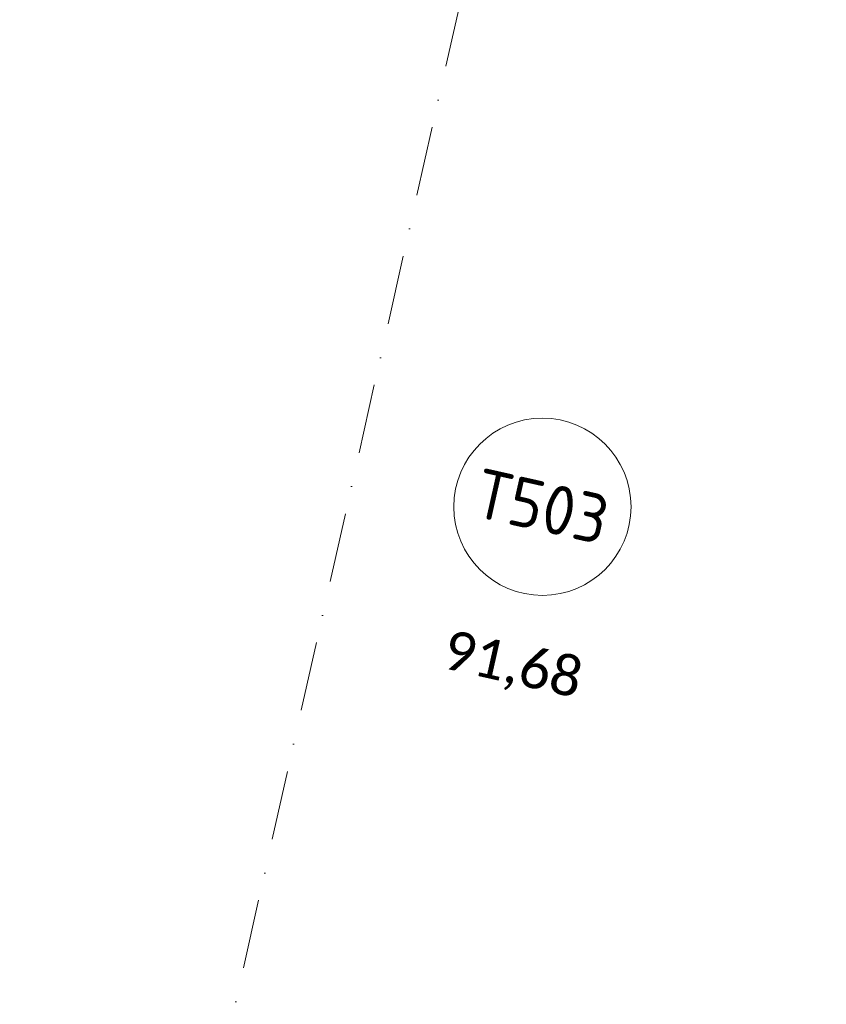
# Model space of a CAD drawing. Header units: millimetres. Extents: x -7218036 to -6934485, y 6013857 to 6210136.
# Tile 11 of 214: x -7191937 to -7187841, y 6138801 to 6143801. Entities that reach past the tile are written whole.
import ezdxf
from ezdxf.enums import TextEntityAlignment as Align

# ---------------------------------------------------------------- set-up
doc = ezdxf.new("R2010")
doc.units = ezdxf.units.MM
doc.header["$MEASUREMENT"] = 0
doc.linetypes.add('Штрихпунктирная', pattern=[670.277762, 352.777767, -176.388884, 0, -141.111112])
doc.layers.add('S - автостоянка.АР', color=7, linetype='Continuous')
doc.layers.add('АР-Чертеж-Оси_Осевые размеры.АР', color=7, linetype='Continuous')
for name, color, linetype, lineweight in [('АР-Чертеж-Оси_Осевые размеры.АР_Ном._пера__1', 7, 'Continuous', 0), ('АР-Чертеж-Оси_Осевые размеры.АР_Ном._пера__120', 7, 'Continuous', 0), ('Паспорта Зон Archicad_Ном._пера__1', 7, 'Continuous', 0)]:
    doc.layers.add(name, color=color, linetype=linetype, lineweight=lineweight)
doc.styles.add('РЎР“Р•РќР•Р\xa0Р\x98Р\xa0_РЎРўР\x98Р›Р¬_1', font='GOTHIC.TTF')
doc.styles.add('РЎР“Р•РќР•Р\xa0Р\x98Р\xa0_РЎРўР\x98Р›Р¬_2', font='calibri.ttf')
doc.styles.add('РЎР“Р•РќР•Р\xa0Р\x98Р\xa0_РЎРўР\x98Р›Р¬_4', font='GOST_Common.ttf')
doc.dimstyles.new('СГЕНЕРИР_СТИЛЬ__1', dxfattribs={"dimtxt": 400, "dimasz": 332.5, "dimexe": 0.18, "dimexo": 0.0625, "dimgap": 0, "dimtad": 1, "dimdec": 0, "dimzin": 0, "dimdsep": 46, "dimtxsty": 'РЎР“Р•РќР•Р\xa0Р\x98Р\xa0_РЎРўР\x98Р›Р¬_1', "dimblk": 'ARROWHEAD_6', "dimblk1": 'ARROWHEAD_6', "dimblk2": 'ARROWHEAD_6', "dimcen": 0.09, "dimse1": 1, "dimse2": 1, "dimclrd": 7, "dimclre": 7, "dimclrt": 7, "dimazin": 0, "dimtfac": 1, "dimtdec": 4, "dimtmove": 0, "dimatfit": 3, "dimfxl": 1, "dimtolj": 1, "dimtzin": 0, "dimarcsym": 0})

# ---------------------------------------------------------------- blocks, each defined once
blk = doc.blocks.new('Венткамера приточная_Т503_31_6', base_point=(-7183167.6, 6146116.7))
at = {"layer": 'Паспорта Зон Archicad_Ном._пера__1', "color": 7, "linetype": 'Continuous', "lineweight": 0}
blk.add_circle((-7189282.8, 6141327.5), 450, dxfattribs=at)
at = {"layer": 'Паспорта Зон Archicad_Ном._пера__1', "color": 7, "lineweight": 0, "style": 'РЎР“Р•РќР•Р\xa0Р\x98Р\xa0_РЎРўР\x98Р›Р¬_4'}
blk.add_attdef('ROOM_NUMBER', text='', height=250, rotation=347.3417, dxfattribs=at).set_placement((-7189282.8, 6141328.7), align=Align.MIDDLE_CENTER)
at = {"layer": 'Паспорта Зон Archicad_Ном._пера__1', "color": 7, "lineweight": 0, "style": 'РЎР“Р•РќР•Р\xa0Р\x98Р\xa0_РЎРўР\x98Р›Р¬_2'}
blk.add_attdef('ROOM_AREA', text='', height=200, rotation=347.3417, dxfattribs=at).set_placement((-7189085.5, 6140453.2), align=Align.MIDDLE_RIGHT)
blk = doc.blocks.new('Стандартный Маркер Сетки[233]_6', base_point=(-7177283.5, 6199173.2))
at = {"layer": 'АР-Чертеж-Оси_Осевые размеры.АР_Ном._пера__120', "color": 7, "linetype": 'Штрихпунктирная', "lineweight": 0}
blk.add_line((-7177502.7, 6198197.5), (-7192274.7, 6132425.5), dxfattribs=at)
at = {"layer": 'АР-Чертеж-Оси_Осевые размеры.АР_Ном._пера__120', "color": 7, "lineweight": 0, "style": 'РЎР“Р•РќР•Р\xa0Р\x98Р\xa0_РЎРўР\x98Р›Р¬_1'}
blk.add_attdef('AC_MarkerText_1', text='', height=350, rotation=347.3417, dxfattribs=at).set_placement((-7192533.5, 6131143.1), align=Align.TOP_CENTER)
blk = doc.blocks.new('*D1304', base_point=(-6566190.3, 6562677.8))
at = {"layer": 'АР-Чертеж-Оси_Осевые размеры.АР_Ном._пера__1', "color": 7, "linetype": 'Continuous', "lineweight": 0, "transparency": 16777216}
for p, q in [((-7209788.7, 6165856.5), (-7210693.8, 6161826.9)), ((-7210561.4, 6161617.8), (-7210826.2, 6162036)), ((-7211013.9, 6161898.8), (-7210373.6, 6161755)), ((-7210693.8, 6161826.9), (-7211313.9, 6159065.6)), ((-7211181.5, 6158856.6), (-7211446.3, 6159274.7)), ((-7211634.1, 6159137.6), (-7210993.8, 6158993.7)), ((-7211313.9, 6159065.6), (-7213187.5, 6150723.5))]:
    blk.add_line(p, q, dxfattribs=at)
at = {"layer": 'АР-Чертеж-Оси_Осевые размеры.АР_Ном._пера__1', "color": 7, "lineweight": 0, "transparency": 16777216, "insert": (-7211236.4, 6159776), "char_height": 400, "attachment_point": 7, "rotation": 77.3417, "style": 'РЎР“Р•РќР•Р\xa0Р\x98Р\xa0_РЎРўР\x98Р›Р¬_1'}
blk.add_mtext('\\A1;{\\pql;\\fCentury Gothic|b0|i0|c204|p0;\\W1.000000;2\xa0830}', dxfattribs=at)
blk = doc.blocks.new('ARROWHEAD_6')
at = {"color": 0, "linetype": 'Continuous', "lineweight": 0}
for p, q in [((-0.5, -0.5), (0.5, 0.5)), ((0, 0), (-1, 0))]:
    blk.add_line(p, q, dxfattribs=at)
blk = doc.blocks.new('*D1305', base_point=(-6566190.3, 6562677.8))
at = {"layer": 'АР-Чертеж-Оси_Осевые размеры.АР_Ном._пера__1', "color": 7, "linetype": 'Continuous', "lineweight": 0, "transparency": 16777216}
for p, q in [((-7211181.5, 6158856.6), (-7211446.3, 6159274.7)), ((-7211313.9, 6159065.6), (-7213187.5, 6150723.5)), ((-7213055.1, 6150514.4), (-7213319.9, 6150932.6)), ((-7213507.7, 6150795.4), (-7212867.4, 6150651.6)), ((-7213187.5, 6150723.5), (-7214816.8, 6143469.2))]:
    blk.add_line(p, q, dxfattribs=at)
at = {"layer": 'АР-Чертеж-Оси_Осевые размеры.АР_Ном._пера__1', "color": 7, "lineweight": 0, "transparency": 16777216, "insert": (-7212483.2, 6154224.3), "char_height": 400, "attachment_point": 7, "rotation": 77.3417, "style": 'РЎР“Р•РќР•Р\xa0Р\x98Р\xa0_РЎРўР\x98Р›Р¬_1'}
blk.add_mtext('\\A1;{\\pql;\\fCentury Gothic|b0|i0|c204|p0;\\W1.000000;8\xa0550}', dxfattribs=at)
blk = doc.blocks.new('*D1306', base_point=(-6566190.3, 6562677.8))
at = {"layer": 'АР-Чертеж-Оси_Осевые размеры.АР_Ном._пера__1', "color": 7, "linetype": 'Continuous', "lineweight": 0, "transparency": 16777216}
for p, q in [((-7213055.1, 6150514.4), (-7213319.9, 6150932.6)), ((-7213187.5, 6150723.5), (-7214816.8, 6143469.2)), ((-7214949.2, 6143678.3), (-7214684.4, 6143260.1)), ((-7215136.9, 6143541.1), (-7214496.6, 6143397.3)), ((-7214816.8, 6143469.2), (-7214874.3, 6143213))]:
    blk.add_line(p, q, dxfattribs=at)
at = {"layer": 'АР-Чертеж-Оси_Осевые размеры.АР_Ном._пера__1', "color": 7, "lineweight": 0, "transparency": 16777216, "insert": (-7214234.7, 6146426.1), "char_height": 400, "attachment_point": 7, "rotation": 77.3417, "style": 'РЎР“Р•РќР•Р\xa0Р\x98Р\xa0_РЎРўР\x98Р›Р¬_1'}
blk.add_mtext('\\A1;{\\pql;\\fCentury Gothic|b0|i0|c204|p0;\\W1.000000;7\xa0435}', dxfattribs=at)

msp = doc.modelspace()

# ---------------------------------------------------------------- block references
at = {"layer": 'S - автостоянка.АР', "color": 7, "linetype": 'Continuous', "lineweight": 0}
msp.add_blockref('Венткамера приточная_Т503_31_6', (-7183167.6, 6146116.7), dxfattribs=at).add_auto_attribs({'ROOM_NUMBER': 'Т503', 'ROOM_AREA': '91,68'})
at = {"layer": 'АР-Чертеж-Оси_Осевые размеры.АР', "color": 8, "linetype": 'Continuous', "lineweight": 15}
msp.add_blockref('Стандартный Маркер Сетки[233]_6', (-7177283.5, 6199173.2), dxfattribs=at)

# ---------------------------------------------------------------- dimensions: what is measured, and where the dimension line sits
at = {"layer": 'АР-Чертеж-Оси_Осевые размеры.АР', "color": 7, "linetype": 'Continuous', "lineweight": 0}
for base, p1, p2, picture, middle in [((-7211313.9, 6159065.6), (-7213412.7, 6162437.5), (-7132164.6, 6141289.1), '*D1304', (-7211281.1, 6160489.3)), ((-7213187.5, 6150723.5), (-7132164.6, 6141289.1), (-7134038.2, 6132946.9), '*D1305', (-7212528, 6154937.6)), ((-7214816.8, 6143469.2), (-7134038.2, 6132946.9), (-7215540, 6143631.6), '*D1306', (-7214279.5, 6147139.4))]:
    dim = msp.add_linear_dim(base=base, p1=p1, p2=p2, angle=257.3417, dimstyle='СГЕНЕРИР_СТИЛЬ__1', dxfattribs=at)
    dim.commit()
    dim.dimension.update_dxf_attribs({"geometry": picture, "text_midpoint": middle, "dimtype": 160, "text_rotation": 77.3417})

doc.saveas('drawing.dxf')
